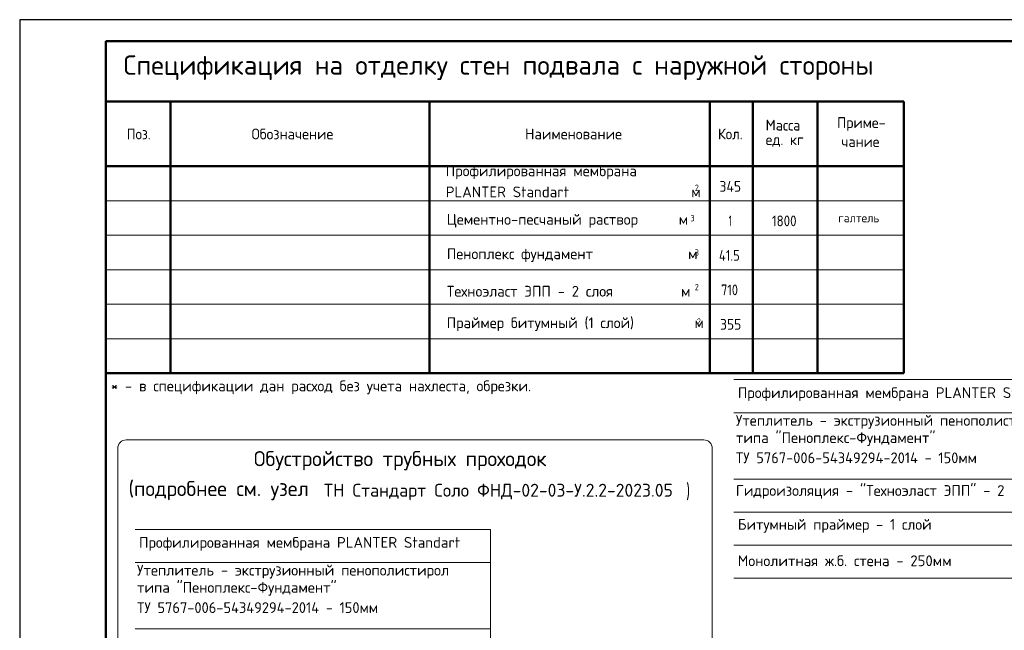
# Model space of a CAD drawing. Header units: millimetres. Extents: x 0 to 21000, y 0 to 14850.
# Tile 8 of 29: x 0 to 11414, y 7768 to 14850. Entities that reach past the tile are written whole.
import ezdxf

# ---------------------------------------------------------------- set-up
doc = ezdxf.new("R2010")
doc.units = ezdxf.units.MM
for name, color, linetype, lineweight in [('Standard', 7, 'Continuous', 25), ('Общий01', 7, 'Continuous', 13), ('Общий02', 7, 'Continuous', 18)]:
    doc.layers.add(name, color=color, linetype=linetype, lineweight=lineweight)
doc.styles.add('ISOCPEUR', font='txt')

msp = doc.modelspace()

# ---------------------------------------------------------------- linework, layer by layer
at = {"layer": 'Standard', "color": 7, "linetype": 'Continuous', "lineweight": 25, "transparency": 33554687}
msp.add_line((1000, 14600), (1000, 529), dxfattribs=at)
at = {"layer": 'Standard', "color": 7, "linetype": 'Continuous', "lineweight": 50, "transparency": 33554687}
for p, q in [((10250, 13900), (1000, 13900)), ((1000, 13900), (1000, 13150)), ((1750, 13900), (1750, 13150)), ((4750, 13900), (4750, 13150)), ((8000, 13900), (8000, 13150)), ((8500, 13900), (8500, 13150)), ((9250, 13900), (9250, 13150)), ((10250, 13900), (10250, 13150)), ((10250, 13900), (10250, 13150)), ((10250, 13150), (1000, 13150)), ((1000, 13150), (1000, 10750)), ((1750, 13150), (1750, 10750)), ((4750, 13150), (4750, 10750)), ((8000, 13150), (8000, 10750)), ((8500, 13150), (8500, 10750)), ((9250, 13150), (9250, 10750)), ((10250, 13150), (10250, 10750)), ((10250, 10750), (1000, 10750))]:
    msp.add_line(p, q, dxfattribs=at)
at = {"layer": 'Standard', "color": 7, "linetype": 'Continuous', "lineweight": 13, "transparency": 33554687}
for p, q in [((10250, 13150), (1000, 13150)), ((10250, 12750), (1000, 12750)), ((10250, 12350), (1000, 12350)), ((10250, 11950), (1000, 11950)), ((10250, 11550), (1000, 11550)), ((10250, 11150), (1000, 11150)), ((12399, 10677), (8279, 10677)), ((15390, 10677), (10700, 10677)), ((12399, 10290), (8279, 10290)), ((12399, 9523), (8279, 9523)), ((12399, 9140), (8279, 9140)), ((12399, 9140), (8279, 9140)), ((5457, 8939), (1337, 8939)), ((12399, 8757), (8279, 8757)), ((5457, 8553), (1337, 8553)), ((12399, 8373), (8279, 8373)), ((12399, 8373), (8279, 8373)), ((5457, 7786), (1337, 7786))]:
    msp.add_line(p, q, dxfattribs=at)
at = {"layer": 'Standard', "color": 7, "linetype": 'Continuous', "lineweight": 25, "transparency": 33554687}
msp.add_lwpolyline([(0, 0), (21000, 0), (21000, 14850), (0, 14850), (0, 0)], close=True, dxfattribs=at)
at = {"layer": 'Standard', "color": 7, "linetype": 'Continuous', "lineweight": 50, "transparency": 33554687}
msp.add_lwpolyline([(1000, 14600), (20750, 14600), (20750, 250), (1000, 250), (1000, 14600)], close=True, dxfattribs=at)
at = {"layer": 'Standard', "color": 7, "linetype": 'Continuous', "lineweight": 13, "transparency": 33554687}
for points in [[(8279, 10677), (12399, 10677), (12399, 8373), (8279, 8373)], [(1337, 8939), (5457, 8939), (5457, 6636), (1337, 6636)]]:
    msp.add_lwpolyline(points, dxfattribs=at)
at = {"layer": 'Общий01', "color": 240, "linetype": 'Continuous', "lineweight": 18, "transparency": 33554687}
for p, q in [((1236, 9977), (7929, 9977)), ((1136, 597), (1136, 9877)), ((8029, 6879), (8029, 9877))]:
    msp.add_line(p, q, dxfattribs=at)
for centre, start, end in [((1236, 9877), 90, 180), ((7929, 9877), 0, 90)]:
    msp.add_arc(centre, 100, start, end, dxfattribs=at)

# ---------------------------------------------------------------- texts
at = {"layer": 'Standard', "color": 7, "linetype": 'Continuous', "lineweight": 50, "transparency": 33554687, "insert": (1204, 14150), "char_height": 225, "width": 8949.91, "attachment_point": 7, "style": 'ISOCPEUR'}
msp.add_mtext('\\W0.99;Спецификация на отделку стен подвала с наружной стороны', dxfattribs=at)
at = {"layer": 'Standard', "color": 7, "linetype": 'Continuous', "lineweight": 25, "transparency": 33554687, "attachment_point": 7, "style": 'ISOCPEUR'}
for s, insert, char_height, width in [('\\W0.92;Поз.', (1242, 13462), 125, 363.75), ('\\W0.97;Обозначение', (2688, 13462), 125, 1041.42), ('\\W0.98;Наименование', (5859, 13462), 125, 1160.33), ('\\W0.93;Кол.', (8095, 13462), 125, 370.1), ('\\W0.95;Масса', (8647, 13564), 125, 521.72), ('\\W0.96;Приме-', (9475, 13560), 125, 609.37), ('\\W0.95;ед. кг', (8647, 13376), 125, 521.46), ('\\W0.95;чание', (9525, 13373), 125, 508.84), ('\\W0.99;Профилированная\xa0мембрана', (4939, 13000), 125, 2260.39), ('\\W0.99;PLANTER\xa0Standart                  м', (4939, 12790), 125, 2949.25), ('\\W0.78;2', (7827, 12863), 75, 81.59), ('\\W0.92;345', (8112, 12854), 125, 332.07), ('\\W0.99;Цементно-песчаный раствор      м', (4951, 12438), 125, 2885.79), ('\\W0.78;3', (7776, 12511), 75, 81.6), ('\\W0.56;1', (8219, 12454), 125, 97.22), ('\\W0.87;1800', (8720, 12454), 125, 378.92), ('\\W0.99;Пеноплекс фундамент              м', (4951, 12038), 125, 2936.25), ('\\W0.78;3', (7826, 12111), 75, 81.6), ('\\W0.85;41.5', (8106, 12054), 125, 340.55), ('\\W0.99;Техноэласт ЭПП - 2 слоя          м', (4951, 11638), 125, 2936.25), ('\\W0.78;2', (7826, 11711), 75, 81.6), ('\\W0.83;710', (8131, 11654), 125, 288.96), ('\\W0.98;Праймер битумный (1 слой)         м', (4951, 11238), 125, 2960.54), ('\\W0.78;2', (7851, 11311), 75, 81.6), ('\\W0.91;355', (8119, 11254), 125, 319.31), ('\\W0.99;* - в спецификации дан расход без учета нахлеста, обрезки.', (1057, 10506), 125, 5065.87), ('\\W0.99;Профилированная\xa0мембрана\xa0PLANTER\xa0Standart', (8325, 10428), 125, 3772.62), ('\\W0.99;Утеплитель\xa0-\xa0экструзионный\xa0пенополистирол', (8302, 10106), 125, 3703.62), ('\\W0.99;типа\xa0"Пеноплекс-Фундамент"\xa0', (8302, 9906), 125, 2498.18), ('\\W0.97;ТУ\xa05767-006-54349294-2014\xa0-\xa0150мм', (8302, 9706), 125, 2959.2), ('\\W0.99;Гидроизоляция\xa0-\xa0"Техноэласт\xa0ЭПП"\xa0-\xa02\xa0слоя', (8302, 9293), 125, 3616.53), ('\\W0.98;Битумный\xa0праймер\xa0-\xa01\xa0слой', (8325, 8900), 125, 2247.53), ('\\W0.99;Профилированная\xa0мембрана\xa0PLANTER\xa0Standart', (1383, 8691), 125, 3772.62), ('\\W0.99;Монолитная\xa0ж.б.\xa0стена\xa0-\xa0250мм', (8325, 8512), 125, 2585.62), ('\\W0.99;Утеплитель\xa0-\xa0экструзионный\xa0пенополистирол', (1360, 8369), 125, 3703.62), ('\\W0.99;типа\xa0"Пеноплекс-Фундамент"\xa0', (1360, 8169), 125, 2498.18), ('\\W0.97;ТУ\xa05767-006-54349294-2014\xa0-\xa0150мм', (1360, 7969), 125, 2959.2)]:
    msp.add_mtext(s, dxfattribs=dict(at, insert=insert, char_height=char_height, width=width))
at = {"layer": 'Standard', "color": 7, "linetype": 'Continuous', "lineweight": 18, "transparency": 33554687, "insert": (9490, 12500), "char_height": 100, "width": 567.78, "attachment_point": 7, "style": 'ISOCPEUR'}
msp.add_mtext('\\W0.96;галтель', dxfattribs=at)
at = {"layer": 'Общий02', "color": 7, "linetype": 'Continuous', "lineweight": 35, "transparency": 33554687, "attachment_point": 7, "style": 'ISOCPEUR'}
for s, insert, char_height, width in [('\\W0.99;Обустройство трубных проходок', (2714, 9624), 175, 3707.07), ('\\W0.98;(подробнее см. узел ', (1261, 9277), 175, 2351.05), ('\\W0.99;ТН Стандарт Соло ФНД-02-03-У.2.2-2023.05', (3527, 9277), 150, 4271.92), ('\\W0.67;)', (7727, 9277), 175, 128.27)]:
    msp.add_mtext(s, dxfattribs=dict(at, insert=insert, char_height=char_height, width=width))

doc.saveas('drawing.dxf')
